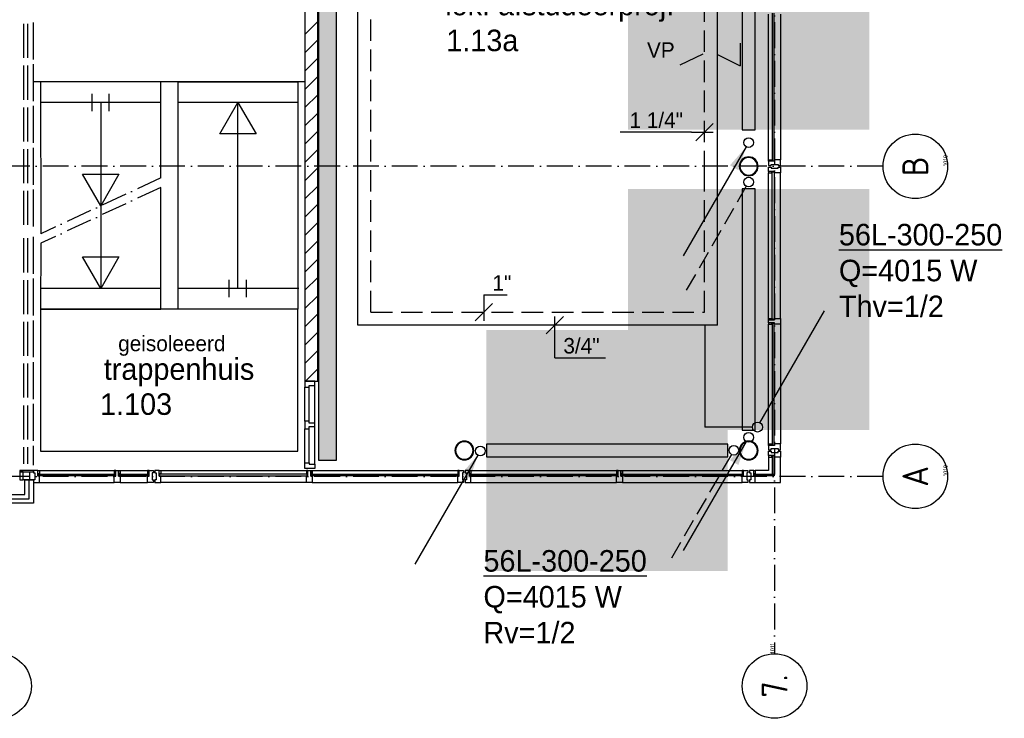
# Model space of a CAD drawing. Extents: x -41378 to 114803, y -24080 to 82188.
# Tile 84 of 137: x 57430 to 68857, y 9417 to 17530. Entities that reach past the tile are written whole.
import ezdxf
from ezdxf.enums import TextEntityAlignment as Align

# ---------------------------------------------------------------- set-up
doc = ezdxf.new("R2010")
doc.units = 0
doc.header["$LTSCALE"] = 50
for name, pattern in [('2322107', [2000, 1000, 1000]), ('2322108', [7, 5, -2]), ('DASHDOT', [9, 6, -1.5, 0, -1.5]), ('DOT2', [1.25, 0, -1.25])]:
    doc.linetypes.add(name, pattern=pattern)
doc.layers.get('0').update_dxf_attribs({"linetype": 'CONTINUOUS'})
for name, color, linetype in [('AL$1----_ALGEMEEN', 7, 'CONTINUOUS'), ('AL$2----_RENVOOI', 7, 'CONTINUOUS'), ('AL$7----_STRAMIEN', 1, 'DASHDOT'), ('AL21----_BUITENWAND', 4, 'CONTINUOUS'), ('AL24----_TRAPPEN', 7, 'CONTINUOUS'), ('AL28----_KONSTRUKTIE', 3, 'CONTINUOUS'), ('AL31----_BUITENKOZ', 7, 'CONTINUOUS'), ('AL32----_BINNENKOZ', 7, 'CONTINUOUS'), ('ALN-----_BLOCKNAAM', 2, 'CONTINUOUS'), ('ALXA3---_VOLZWART', 14, 'CONTINUOUS'), ('ALXAB---_PREFABBETON', 1, 'CONTINUOUS'), ('ALXOU---_GLAS', 7, 'CONTINUOUS'), ('BOUW', 8, 'CONTINUOUS'), ('KABELGGOOT1', 8, 'CONTINUOUS'), ('WI561---', 1, 'CONTINUOUS'), ('WL561---', 4, 'CONTINUOUS'), ('WL561---_AANVOER', 4, 'CONTINUOUS'), ('WL561---_RETOUR', 4, 'CONTINUOUS'), ('WL570---', 3, 'CONTINUOUS'), ('WM561---', 1, 'CONTINUOUS')]:
    doc.layers.add(name, color=color, linetype=linetype)
doc.layers.get('0').freeze()
doc.styles.add('BURO-018', font='BUROFONT.shx', dxfattribs={"height": 90})
doc.styles.add('BURO-025', font='BUROFONT.shx', dxfattribs={"height": 250})
doc.styles.get("Standard").update_dxf_attribs({"font": 'ISOCP'})

# ---------------------------------------------------------------- blocks, each defined once
blk = doc.blocks.new('1010')
at = {"layer": 'AL$7----_STRAMIEN', "color": 7, "linetype": 'CONTINUOUS'}
blk.add_circle((0, 750), 750, dxfattribs=at)
at = {"layer": 'ALN-----_BLOCKNAAM', "linetype": 'CONTINUOUS'}
blk.add_text('1010', height=100, dxfattribs=at).set_placement((0, 0))
blk = doc.blocks.new('1011')
at = {"layer": 'AL$7----_STRAMIEN', "color": 7, "linetype": 'CONTINUOUS'}
blk.add_circle((-750, 0), 750, dxfattribs=at)
at = {"layer": 'ALN-----_BLOCKNAAM', "linetype": 'CONTINUOUS'}
blk.add_text('1011', height=100, dxfattribs=at).set_placement((0, 0))
blk = doc.blocks.new('2322401')
at = {"color": 0, "linetype": 'CONTINUOUS'}
for p, q in [((-0.5, 0.5, 1), (-0.5, 0.5)), ((-0.5, 0.5, 1), (-0.5, -0.5, 1)), ((0.5, 0.5, 1), (-0.5, 0.5, 1)), ((0.5, 0.5), (-0.5, 0.5)), ((-0.5, 0.5), (-0.5, -0.5)), ((0.5, 0.5, 1), (0.5, 0.5)), ((0.5, -0.5, 1), (0.5, 0.5, 1)), ((0.5, -0.5), (0.5, 0.5)), ((-0.5, -0.5, 1), (-0.5, -0.5)), ((-0.5, -0.5, 1), (0.5, -0.5, 1)), ((-0.5, -0.5), (0.5, -0.5)), ((0.5, -0.5, 1), (0.5, -0.5))]:
    blk.add_line(p, q, dxfattribs=at)
blk = doc.blocks.new('CVHATCH4')
at = {"color": 0, "linetype": 'DOT2'}
blk.add_lwpolyline([(-0.5, 0, 1, 1, 0), (0.5, 0, 1, 1, 0)], format="xyseb", dxfattribs=at)
blk = doc.blocks.new('LDV1107')
at = {"color": 0, "linetype": 'CONTINUOUS'}
blk.add_line((0.25, 0.433), (6.75, 11.691), dxfattribs=at)
blk.add_lwpolyline([(6.75, 11.691, 0, 1, 0), (5.5, 9.526, 1, 1, 0)], format="xyseb", dxfattribs=at)
blk.add_circle((0, 0), 0.5, dxfattribs=at)
blk = doc.blocks.new('LDV4107')
at = {"color": 0, "linetype": 'CONTINUOUS'}
blk.add_line((-0.25, -0.43), (-6.75, -11.69), dxfattribs=at)
blk.add_lwpolyline([(-0.25, -0.43, 0, 1, 0), (-1.5, -2.6, 1, 1, 0)], format="xyseb", dxfattribs=at)
blk.add_circle((0, 0), 0.5, dxfattribs=at)
blk = doc.blocks.new('LDV2108')
at = {"color": 0, "linetype": 'CONTINUOUS'}
for p, q in [((-0.25, -0.43), (-1.19, -2.06)), ((-1.56, -2.71), (-2.5, -4.33)), ((-2.87, -4.98), (-3.81, -6.6)), ((-4.19, -7.25), (-5.12, -8.88)), ((-5.5, -9.53), (-6.44, -11.15))]:
    blk.add_line(p, q, dxfattribs=at)
blk.add_lwpolyline([(-6.75, -11.69, 0, 1, 0), (-5.5, -9.53, 1, 1, 0)], format="xyseb", dxfattribs=at)
blk.add_circle((0, 0), 0.5, dxfattribs=at)
blk = doc.blocks.new('*U306', base_point=(62817, 14133))
at = {"color": 0, "linetype": 'CONTINUOUS'}
for p, q in [((62817, 14333), (62817, 14033)), ((62817, 14333), (63087, 14333)), ((62917, 14233), (62717, 14033))]:
    blk.add_line(p, q, dxfattribs=at)
at = {"color": 0, "linetype": 'CONTINUOUS', "style": 'BURO-018'}
blk.add_text('1"', height=180, dxfattribs=at).set_placement((62917, 14383))
blk = doc.blocks.new('*U311', base_point=(63640, 13984))
at = {"color": 0, "linetype": 'CONTINUOUS'}
for p, q in [((63740, 14084), (63540, 13884)), ((63640, 13604), (63640, 14084)), ((63640, 13604), (64230, 13604))]:
    blk.add_line(p, q, dxfattribs=at)
at = {"color": 0, "linetype": 'CONTINUOUS', "style": 'BURO-018'}
blk.add_text('3/4"', height=180, dxfattribs=at).set_placement((63740, 13654))
blk = doc.blocks.new('*U312', base_point=(65379, 16224))
at = {"color": 0, "linetype": 'CONTINUOUS'}
for p, q in [((65479, 16324), (65279, 16124)), ((65229, 16224), (64399, 16224)), ((65229, 16224), (65479, 16224))]:
    blk.add_line(p, q, dxfattribs=at)
at = {"color": 0, "linetype": 'CONTINUOUS', "style": 'BURO-018'}
blk.add_text('1 1/4"', height=180, dxfattribs=at).set_placement((65129, 16274), align=Align.RIGHT)
blk = doc.blocks.new('CVRINFO2')
at = {"color": 0, "linetype": 'CONTINUOUS', "style": 'BURO-025'}
for tag, p in [('CV_TEXT125', (0, 0)), ('CV_TEXT225', (0, -4.17)), ('CV_TEXT325', (0, -8.33)), ('CV_TEXT425', (0, -12.5))]:
    blk.add_attdef(tag, p, '', height=2.5, dxfattribs=at)

msp = doc.modelspace()

# ---------------------------------------------------------------- hatches: boundary and pattern name
at = {"layer": 'KABELGGOOT1'}
h = msp.add_hatch(dxfattribs=at)
h.set_pattern_fill('DOTS', color=256, scale=40, style=0)
h.set_pattern_definition([(0, (0, 200000), (31.75, 63.5), [0, -63.5])])
h.paths.add_polyline_path([(61098.2, 19828.1), (60902.5, 19828.1), (60902.5, 12412.3), (61098.2, 12412.3)])
at = {"layer": 'WL570---'}
h = msp.add_hatch(color=1, dxfattribs=at)
h.paths.add_polyline_path([(65092.5, 17264.9), (65357.3, 17134.1), (65092.5, 17134.1)])
h.paths.add_polyline_path([(65092.5, 17134.1), (65357.3, 17134.1), (65357.3, 17131.5), (65092.5, 17000.7)])
h = msp.add_hatch(color=1, dxfattribs=at)
h.paths.add_polyline_path([(65792.4, 17258.2), (65527.6, 17127.4), (65792.4, 17127.4)])
h.paths.add_polyline_path([(65792.4, 17127.4), (65527.6, 17127.4), (65527.6, 17124.8), (65792.4, 16994)])

# ---------------------------------------------------------------- linework, layer by layer
at = {"layer": 'AL$1----_ALGEMEEN', "color": 8}
for p, q in [((59264.9, 16129.3), (59264.9, 16129.3)), ((59263.1, 16102.3), (59263.1, 16102.3))]:
    msp.add_line(p, q, dxfattribs=at)
at = {"layer": 'AL$2----_RENVOOI', "color": 8}
for p, q in [((60740.5, 16809.3), (57593.5, 16809.3)), ((59067.6, 16569.3), (57673, 16569.3)), ((60659.5, 16569.3), (59267.6, 16569.3)), ((59067.9, 14409.3), (57673.6, 14409.3)), ((60670.4, 14409.6), (59278.5, 14409.6))]:
    msp.add_line(p, q, dxfattribs=at)
at = {"layer": 'AL$7----_STRAMIEN', "color": 1}
for p, q in [((66191, 80064.7), (66191, 10167.3)), ((67449.7, 12227.3), (49571.6, 12227.3))]:
    msp.add_line(p, q, dxfattribs=at)
msp.add_lwpolyline([(67449.7, 15827.3), (19691, 15827.3), (-1873.3, 15827.3)], dxfattribs=at)
at = {"layer": 'AL21----_BUITENWAND', "color": 8}
for p, q in [((57491, 12017.3), (57491, 12186.8)), ((57491, 12186.8), (57591, 12186.8)), ((57591, 12186.8), (57591, 11917.3)), ((55239, 12017.3), (57491, 12017.3)), ((57591, 11917.3), (55139, 11917.3))]:
    msp.add_line(p, q, dxfattribs=at)
at = {"layer": 'AL24----_TRAPPEN', "color": 8}
for p, q in [((59067.6, 16809.3), (57673, 16809.3)), ((57673, 16809.3), (57674.4, 15044.9)), ((59067.6, 15692.5), (59067.6, 16809.3)), ((59267.6, 14169.3), (59267.6, 16809.3)), ((59267.6, 16809.3), (60659.5, 16809.3)), ((60659.5, 16809.3), (60659.5, 14169.3)), ((58270.3, 16469.3), (58270.3, 16669.3)), ((58470.3, 16469.3), (58470.3, 16669.3)), ((58370.3, 16569.3), (58370.3, 14409.3)), ((59751.9, 16202.8), (59963.6, 16569.3)), ((59962.2, 14409.3), (59962.2, 16569.3)), ((59963.6, 16569.3), (60175.2, 16202.8)), ((60175.2, 16202.8), (59751.9, 16202.8)), ((58370.3, 15369.3), (58158.7, 15735.9)), ((58158.7, 15735.9), (58581.9, 15735.9)), ((58581.9, 15735.9), (58370.3, 15369.3)), ((59067.6, 14169.3), (59069, 15582.8)), ((57674.4, 14934.6), (57673.3, 14169.3)), ((58370.3, 14409.3), (58158.7, 14775.9)), ((58158.7, 14775.9), (58581.9, 14775.9)), ((58581.9, 14775.9), (58370.3, 14409.3)), ((59862.2, 14309.3), (59862.2, 14509.3)), ((60062.2, 14309.3), (60062.2, 14509.3)), ((57673, 14169.3), (57673, 12519.3)), ((60659.5, 14169.3), (57673, 14169.3)), ((57673.3, 14169.3), (59067.6, 14169.3)), ((60659.5, 14169.3), (59267.6, 14169.3)), ((60659.5, 12519.3), (60659.5, 14169.3)), ((57673, 12519.3), (60659.5, 12519.3))]:
    msp.add_line(p, q, dxfattribs=at)
at = {"layer": 'AL24----_TRAPPEN', "color": 8, "linetype": 'DASHDOT'}
for p, q in [((59069, 15693.1), (57674.4, 15044.9)), ((59069, 15582.8), (57674.4, 14934.6))]:
    msp.add_line(p, q, dxfattribs=at)
at = {"layer": 'AL28----_KONSTRUKTIE', "color": 8}
for p, q in [((60740.8, 18093.3), (60740.8, 13331.3)), ((60890.8, 13331.3), (60890.8, 18093.3)), ((60740.8, 13331.3), (60890.8, 13331.3))]:
    msp.add_line(p, q, dxfattribs=at)
for centre, radius, start, end in [((65891, 15827.3), 109.5, 0, 180), ((65891, 15827.3), 101.5, 0, 180), ((65891, 15827.3), 109.5, 180, 0), ((65891, 15827.3), 101.5, 180, 0), ((62591, 12527.3), 109.5, 0, 180), ((62591, 12527.3), 101.5, 0, 180), ((65891, 12527.3), 109.5, 0, 180), ((65891, 12527.3), 101.5, 0, 180), ((62591, 12527.3), 109.5, 180, 0), ((62591, 12527.3), 101.5, 180, 0), ((65891, 12527.3), 109.5, 180, 0), ((65891, 12527.3), 101.5, 180, 0)]:
    msp.add_arc(centre, radius, start, end, dxfattribs=at)
at = {"layer": 'AL31----_BUITENKOZ', "color": 8}
for p, q in [((66121.8, 15903.3), (66121.8, 17593.8)), ((66260.8, 17593.8), (66260.8, 15903.3)), ((66121.8, 15886.3), (66121.8, 15903.3)), ((66121.8, 15903.3), (66159.8, 15903.3)), ((66159.8, 15886.3), (66121.8, 15886.3)), ((66188.8, 15886.3), (66121.8, 15886.3)), ((66121.8, 15886.3), (66121.8, 15836.3)), ((66159.8, 15903.3), (66159.8, 15886.3)), ((66159.8, 15903.3), (66163.8, 15903.3)), ((66159.8, 15886.3), (66159.8, 15903.3)), ((66188.8, 15886.3), (66159.8, 15886.3)), ((66163.8, 15903.3), (66163.8, 15890.3)), ((66163.8, 15890.3), (66184.8, 15890.3)), ((66184.8, 15890.3), (66184.8, 15903.3)), ((66184.8, 15903.3), (66188.8, 15903.3)), ((66188.8, 15903.3), (66188.8, 15886.3)), ((66188.8, 15903.3), (66188.8, 15886.3)), ((66260.8, 15903.3), (66188.8, 15903.3)), ((66260.8, 15836.3), (66260.8, 15903.3)), ((66121.8, 15836.3), (66151.3, 15836.3)), ((66121.8, 15768.3), (66121.8, 15818.3)), ((66121.8, 15818.3), (66151.3, 15818.3)), ((66151.3, 15836.3), (66151.3, 15850.3)), ((66151.3, 15850.3), (66231.3, 15850.3)), ((66151.3, 15818.3), (66151.3, 15804.3)), ((66151.3, 15804.3), (66231.3, 15804.3)), ((66231.3, 15850.3), (66231.3, 15836.3)), ((66231.3, 15836.3), (66260.8, 15836.3)), ((66231.3, 15804.3), (66231.3, 15818.3)), ((66231.3, 15818.3), (66260.8, 15818.3)), ((66260.8, 15818.3), (66260.8, 15751.3)), ((66159.8, 15768.3), (66121.8, 15768.3)), ((66121.8, 15768.3), (66121.8, 15751.3)), ((66188.8, 15768.3), (66121.8, 15768.3)), ((66121.8, 14060.8), (66121.8, 15751.3)), ((66121.8, 15751.3), (66159.8, 15751.3)), ((66159.8, 15751.3), (66159.8, 15768.3)), ((66188.8, 15768.3), (66159.8, 15768.3)), ((66159.8, 15768.3), (66159.8, 15751.3)), ((66159.8, 15751.3), (66163.8, 15751.3)), ((66163.8, 15751.3), (66163.8, 15764.3)), ((66163.8, 15764.3), (66184.8, 15764.3)), ((66184.8, 15764.3), (66184.8, 15751.3)), ((66184.8, 15751.3), (66188.8, 15751.3)), ((66188.8, 15751.3), (66188.8, 15768.3)), ((66188.8, 15751.3), (66188.8, 15768.3)), ((66260.8, 15751.3), (66188.8, 15751.3)), ((66260.8, 14060.8), (66260.8, 15751.3)), ((66121.8, 14043.8), (66121.8, 14060.8)), ((66121.8, 14060.8), (66159.8, 14060.8)), ((66159.8, 14060.8), (66163.8, 14060.8)), ((66159.8, 14043.8), (66159.8, 14060.8)), ((66159.8, 14060.8), (66159.8, 14043.8)), ((66163.8, 14060.8), (66163.8, 14047.8)), ((66184.8, 14047.8), (66184.8, 14060.8)), ((66184.8, 14060.8), (66188.8, 14060.8)), ((66188.8, 14043.8), (66188.8, 14060.8)), ((66188.8, 14060.8), (66260.8, 14060.8)), ((66188.8, 14060.8), (66188.8, 14043.8)), ((66260.8, 14060.8), (66260.8, 13993.8)), ((66121.8, 14010.8), (66121.8, 14043.8)), ((66121.8, 14043.8), (66188.8, 14043.8)), ((66159.8, 14043.8), (66121.8, 14043.8)), ((66159.8, 14010.8), (66121.8, 14010.8)), ((66121.8, 14010.8), (66121.8, 13993.8)), ((66188.8, 14010.8), (66121.8, 14010.8)), ((66121.8, 13993.8), (66159.8, 13993.8)), ((66121.8, 12603.3), (66121.8, 13993.8)), ((66188.8, 14043.8), (66159.8, 14043.8)), ((66188.8, 14010.8), (66159.8, 14010.8)), ((66159.8, 14010.8), (66159.8, 13993.8)), ((66159.8, 13993.8), (66159.8, 14010.8)), ((66159.8, 13993.8), (66163.8, 13993.8)), ((66163.8, 14047.8), (66184.8, 14047.8)), ((66163.8, 13993.8), (66163.8, 14006.8)), ((66163.8, 14006.8), (66184.8, 14006.8)), ((66184.8, 14006.8), (66184.8, 13993.8)), ((66184.8, 13993.8), (66188.8, 13993.8)), ((66188.8, 13993.8), (66188.8, 14010.8)), ((66188.8, 13993.8), (66188.8, 14010.8)), ((66260.8, 13993.8), (66188.8, 13993.8)), ((66260.8, 13993.8), (66260.8, 12603.3)), ((66121.8, 12586.3), (66121.8, 12603.3)), ((66121.8, 12603.3), (66159.8, 12603.3)), ((66159.8, 12586.3), (66121.8, 12586.3)), ((66188.8, 12586.3), (66121.8, 12586.3)), ((66121.8, 12586.3), (66121.8, 12536.3)), ((66159.8, 12603.3), (66159.8, 12586.3)), ((66159.8, 12603.3), (66163.8, 12603.3)), ((66159.8, 12586.3), (66159.8, 12603.3)), ((66188.8, 12586.3), (66159.8, 12586.3)), ((66163.8, 12603.3), (66163.8, 12590.3)), ((66163.8, 12590.3), (66184.8, 12590.3)), ((66184.8, 12590.3), (66184.8, 12603.3)), ((66184.8, 12603.3), (66188.8, 12603.3)), ((66188.8, 12603.3), (66188.8, 12586.3)), ((66188.8, 12603.3), (66188.8, 12586.3)), ((66260.8, 12603.3), (66188.8, 12603.3)), ((66260.8, 12536.3), (66260.8, 12603.3)), ((66121.8, 12536.3), (66151.3, 12536.3)), ((66151.3, 12536.3), (66151.3, 12550.3)), ((66151.3, 12550.3), (66231.3, 12550.3)), ((66231.3, 12550.3), (66231.3, 12536.3)), ((66231.3, 12536.3), (66260.8, 12536.3)), ((66122, 12451.5), (66122, 12296.3)), ((66260.8, 12157.3), (66260.8, 12451.3)), ((57591, 12296.3), (57431, 12296.3)), ((57431, 12296.3), (57431, 12281.3)), ((57472, 12281.3), (57431, 12281.3)), ((57431, 12281.3), (57431, 12186.8)), ((57431, 12281.3), (57591, 12281.3)), ((57472, 12186.8), (57472, 12281.3)), ((57549, 12186.8), (57549, 12281.3)), ((57549, 12281.3), (57591, 12281.3)), ((57641, 12296.3), (57591, 12296.3)), ((57591, 12296.3), (57591, 12266.8)), ((57591, 12281.3), (57591, 12296.3)), ((57591, 12281.3), (57591, 12266.8)), ((57591, 12266.8), (57605, 12266.8)), ((57591, 12266.8), (57605, 12266.8)), ((57605, 12266.8), (57605, 12186.8)), ((57605, 12266.8), (57605, 12186.8)), ((57641, 12258.3), (57641, 12296.3)), ((57641, 12296.3), (57658, 12296.3)), ((57641, 12296.3), (58545, 12296.3)), ((57641, 12229.3), (57641, 12296.3)), ((57641, 12229.3), (57641, 12258.3)), ((57641, 12258.3), (57658, 12258.3)), ((57658, 12258.3), (57641, 12258.3)), ((57658, 12229.3), (57641, 12229.3)), ((57658, 12229.3), (57641, 12229.3)), ((57658, 12254.3), (57645, 12254.3)), ((57645, 12254.3), (57645, 12233.3)), ((57645, 12233.3), (57658, 12233.3)), ((57658, 12296.3), (57658, 12258.3)), ((57658, 12258.3), (57658, 12254.3)), ((57658, 12233.3), (57658, 12229.3)), ((57658, 12157.3), (57658, 12229.3)), ((58545, 12296.3), (58528, 12296.3)), ((58528, 12296.3), (58528, 12258.3)), ((58528, 12258.3), (58545, 12258.3)), ((58528, 12258.3), (58528, 12254.3)), ((58545, 12258.3), (58528, 12258.3)), ((58528, 12254.3), (58541, 12254.3)), ((58541, 12233.3), (58528, 12233.3)), ((58528, 12233.3), (58528, 12229.3)), ((58528, 12229.3), (58545, 12229.3)), ((58528, 12157.3), (58528, 12229.3)), ((58528, 12229.3), (58545, 12229.3)), ((58541, 12254.3), (58541, 12233.3)), ((58545, 12258.3), (58545, 12296.3)), ((58545, 12229.3), (58545, 12296.3)), ((58545, 12296.3), (58578, 12296.3)), ((58545, 12229.3), (58545, 12258.3)), ((58578, 12296.3), (58578, 12229.3)), ((58578, 12258.3), (58578, 12296.3)), ((58578, 12296.3), (58595, 12296.3)), ((58578, 12229.3), (58578, 12258.3)), ((58578, 12258.3), (58595, 12258.3)), ((58595, 12258.3), (58578, 12258.3)), ((58578, 12229.3), (58595, 12229.3)), ((58595, 12229.3), (58578, 12229.3)), ((58595, 12254.3), (58582, 12254.3)), ((58582, 12254.3), (58582, 12233.3)), ((58582, 12233.3), (58595, 12233.3)), ((58595, 12296.3), (58915.2, 12296.3)), ((58595, 12296.3), (58595, 12258.3)), ((58595, 12258.3), (58595, 12254.3)), ((58595, 12233.3), (58595, 12229.3)), ((58595, 12229.3), (58595, 12157.3)), ((58932.2, 12296.3), (58915.2, 12296.3)), ((58915.2, 12296.3), (58915.2, 12258.3)), ((58915.2, 12258.3), (58932.2, 12258.3)), ((58915.2, 12258.3), (58915.2, 12254.3)), ((58932.2, 12258.3), (58915.2, 12258.3)), ((58915.2, 12254.3), (58928.2, 12254.3)), ((58928.2, 12233.3), (58915.2, 12233.3)), ((58915.2, 12233.3), (58915.2, 12229.3)), ((58915.2, 12229.3), (58932.2, 12229.3)), ((58915.2, 12157.3), (58915.2, 12229.3)), ((58915.2, 12229.3), (58932.2, 12229.3)), ((58928.2, 12254.3), (58928.2, 12233.3)), ((58932.2, 12258.3), (58932.2, 12296.3)), ((58932.2, 12229.3), (58932.2, 12296.3)), ((58932.2, 12296.3), (58982.2, 12296.3)), ((58932.2, 12229.3), (58932.2, 12258.3)), ((58982.2, 12266.8), (58968.2, 12266.8)), ((58968.2, 12266.8), (58968.2, 12186.8)), ((58982.2, 12296.3), (58982.2, 12266.8)), ((59050, 12296.3), (59000, 12296.3)), ((59000, 12296.3), (59000, 12266.8)), ((59000, 12266.8), (59014, 12266.8)), ((59014, 12266.8), (59014, 12186.8)), ((59050, 12258.3), (59050, 12296.3)), ((59050, 12296.3), (59067, 12296.3)), ((59050, 12229.3), (59050, 12296.3)), ((59067, 12258.3), (59050, 12258.3)), ((59050, 12229.3), (59050, 12258.3)), ((59050, 12258.3), (59067, 12258.3)), ((59067, 12229.3), (59050, 12229.3)), ((59067, 12229.3), (59050, 12229.3)), ((59067, 12254.3), (59054, 12254.3)), ((59054, 12254.3), (59054, 12233.3)), ((59054, 12233.3), (59067, 12233.3)), ((59067, 12296.3), (59067, 12258.3)), ((59067, 12296.3), (60757.5, 12296.3)), ((59067, 12258.3), (59067, 12254.3)), ((59067, 12233.3), (59067, 12229.3)), ((59067, 12157.3), (59067, 12229.3)), ((60774.5, 12296.3), (60757.5, 12296.3)), ((60757.5, 12296.3), (60757.5, 12258.3)), ((60757.5, 12258.3), (60757.5, 12254.3)), ((60774.5, 12258.3), (60757.5, 12258.3)), ((60757.5, 12258.3), (60774.5, 12258.3)), ((60757.5, 12254.3), (60770.5, 12254.3)), ((60770.5, 12233.3), (60757.5, 12233.3)), ((60757.5, 12233.3), (60757.5, 12229.3)), ((60757.5, 12229.3), (60774.5, 12229.3)), ((60757.5, 12157.3), (60757.5, 12229.3)), ((60757.5, 12229.3), (60774.5, 12229.3)), ((60770.5, 12254.3), (60770.5, 12233.3)), ((60774.5, 12258.3), (60774.5, 12296.3)), ((60774.5, 12229.3), (60774.5, 12296.3)), ((60774.5, 12296.3), (60807.5, 12296.3)), ((60774.5, 12229.3), (60774.5, 12258.3)), ((60807.5, 12296.3), (60807.5, 12229.3)), ((60807.5, 12258.3), (60807.5, 12296.3)), ((60807.5, 12296.3), (60824.5, 12296.3)), ((60807.5, 12229.3), (60807.5, 12258.3)), ((60807.5, 12258.3), (60824.5, 12258.3)), ((60824.5, 12258.3), (60807.5, 12258.3)), ((60807.5, 12229.3), (60824.5, 12229.3)), ((60824.5, 12229.3), (60807.5, 12229.3)), ((60824.5, 12254.3), (60811.5, 12254.3)), ((60811.5, 12254.3), (60811.5, 12233.3)), ((60811.5, 12233.3), (60824.5, 12233.3)), ((60824.5, 12296.3), (62515, 12296.3)), ((60824.5, 12296.3), (60824.5, 12258.3)), ((60824.5, 12258.3), (60824.5, 12254.3)), ((60824.5, 12233.3), (60824.5, 12229.3)), ((60824.5, 12229.3), (60824.5, 12157.3)), ((62532, 12296.3), (62515, 12296.3)), ((62515, 12296.3), (62515, 12258.3)), ((62515, 12258.3), (62532, 12258.3)), ((62515, 12258.3), (62515, 12254.3)), ((62532, 12258.3), (62515, 12258.3)), ((62515, 12254.3), (62528, 12254.3)), ((62528, 12233.3), (62515, 12233.3)), ((62515, 12233.3), (62515, 12229.3)), ((62515, 12229.3), (62532, 12229.3)), ((62515, 12157.3), (62515, 12229.3)), ((62515, 12229.3), (62532, 12229.3)), ((62528, 12254.3), (62528, 12233.3)), ((62532, 12258.3), (62532, 12296.3)), ((62532, 12229.3), (62532, 12296.3)), ((62532, 12296.3), (62582, 12296.3)), ((62532, 12229.3), (62532, 12258.3)), ((62582, 12266.8), (62568, 12266.8)), ((62568, 12266.8), (62568, 12186.8)), ((62582, 12296.3), (62582, 12266.8)), ((62650, 12296.3), (62600, 12296.3)), ((62600, 12296.3), (62600, 12266.8)), ((62600, 12266.8), (62614, 12266.8)), ((62614, 12266.8), (62614, 12186.8)), ((62650, 12296.3), (64374.5, 12296.3)), ((62650, 12258.3), (62650, 12296.3)), ((62650, 12296.3), (62667, 12296.3)), ((62650, 12229.3), (62650, 12296.3)), ((62650, 12229.3), (62650, 12258.3)), ((62650, 12258.3), (62667, 12258.3)), ((62667, 12258.3), (62650, 12258.3)), ((62667, 12229.3), (62650, 12229.3)), ((62667, 12229.3), (62650, 12229.3)), ((62667, 12254.3), (62654, 12254.3)), ((62654, 12254.3), (62654, 12233.3)), ((62654, 12233.3), (62667, 12233.3)), ((62667, 12296.3), (62667, 12258.3)), ((62667, 12258.3), (62667, 12254.3)), ((62667, 12233.3), (62667, 12229.3)), ((62667, 12157.3), (62667, 12229.3)), ((64374.5, 12296.3), (64357.5, 12296.3)), ((64357.5, 12296.3), (64357.5, 12258.3)), ((64357.5, 12258.3), (64374.5, 12258.3)), ((64357.5, 12258.3), (64357.5, 12254.3)), ((64374.5, 12258.3), (64357.5, 12258.3)), ((64357.5, 12254.3), (64370.5, 12254.3)), ((64370.5, 12233.3), (64357.5, 12233.3)), ((64357.5, 12233.3), (64357.5, 12229.3)), ((64357.5, 12229.3), (64374.5, 12229.3)), ((64357.5, 12157.3), (64357.5, 12229.3)), ((64357.5, 12229.3), (64374.5, 12229.3)), ((64370.5, 12254.3), (64370.5, 12233.3)), ((64374.5, 12258.3), (64374.5, 12296.3)), ((64374.5, 12229.3), (64374.5, 12296.3)), ((64374.5, 12296.3), (64407.5, 12296.3)), ((64374.5, 12229.3), (64374.5, 12258.3)), ((64407.5, 12296.3), (64407.5, 12229.3)), ((64407.5, 12258.3), (64407.5, 12296.3)), ((64407.5, 12296.3), (64424.5, 12296.3)), ((64407.5, 12229.3), (64407.5, 12258.3)), ((64407.5, 12258.3), (64424.5, 12258.3)), ((64424.5, 12258.3), (64407.5, 12258.3)), ((64407.5, 12229.3), (64424.5, 12229.3)), ((64424.5, 12229.3), (64407.5, 12229.3)), ((64424.5, 12254.3), (64411.5, 12254.3)), ((64411.5, 12254.3), (64411.5, 12233.3)), ((64411.5, 12233.3), (64424.5, 12233.3)), ((64424.5, 12296.3), (65815.2, 12296.3)), ((64424.5, 12296.3), (64424.5, 12258.3)), ((64424.5, 12258.3), (64424.5, 12254.3)), ((64424.5, 12233.3), (64424.5, 12229.3)), ((64424.5, 12229.3), (64424.5, 12157.3)), ((65832.2, 12296.3), (65815.2, 12296.3)), ((65815.2, 12296.3), (65815.2, 12258.3)), ((65815.2, 12258.3), (65832.2, 12258.3)), ((65815.2, 12258.3), (65815.2, 12254.3)), ((65832.2, 12258.3), (65815.2, 12258.3)), ((65815.2, 12254.3), (65828.2, 12254.3)), ((65828.2, 12233.3), (65815.2, 12233.3)), ((65815.2, 12233.3), (65815.2, 12229.3)), ((65815.2, 12229.3), (65832.2, 12229.3)), ((65815.2, 12157.3), (65815.2, 12229.3)), ((65815.2, 12229.3), (65832.2, 12229.3)), ((65828.2, 12254.3), (65828.2, 12233.3)), ((65832.2, 12258.3), (65832.2, 12296.3)), ((65832.2, 12229.3), (65832.2, 12296.3)), ((65832.2, 12296.3), (65882.2, 12296.3)), ((65832.2, 12229.3), (65832.2, 12258.3)), ((65882.2, 12266.8), (65868.2, 12266.8)), ((65868.2, 12266.8), (65868.2, 12186.8)), ((65882.2, 12296.3), (65882.2, 12266.8)), ((66122, 12296.3), (65967, 12296.3)), ((57431, 12186.8), (57472, 12186.8)), ((57549, 12186.8), (57472, 12186.8)), ((57605, 12186.8), (57549, 12186.8)), ((57605, 12186.8), (57591, 12186.8)), ((57591, 12186.8), (57591, 12157.3)), ((57591, 12157.3), (57658, 12157.3)), ((57658, 12157.3), (58528, 12157.3)), ((58595, 12157.3), (58528, 12157.3)), ((58595, 12157.3), (58915.2, 12157.3)), ((58982.2, 12157.3), (58915.2, 12157.3)), ((58968.2, 12186.8), (58982.2, 12186.8)), ((58982.2, 12186.8), (58982.2, 12157.3)), ((59014, 12186.8), (59000, 12186.8)), ((59000, 12186.8), (59000, 12157.3)), ((59000, 12157.3), (59067, 12157.3)), ((60757.5, 12157.3), (59067, 12157.3)), ((60824.5, 12157.3), (60757.5, 12157.3)), ((60824.5, 12157.3), (62515, 12157.3)), ((62582, 12157.3), (62515, 12157.3)), ((62568, 12186.8), (62582, 12186.8)), ((62582, 12186.8), (62582, 12157.3)), ((62614, 12186.8), (62600, 12186.8)), ((62600, 12186.8), (62600, 12157.3)), ((62600, 12157.3), (62667, 12157.3)), ((62667, 12157.3), (64357.5, 12157.3)), ((64424.5, 12157.3), (64357.5, 12157.3)), ((64424.5, 12157.3), (65815.2, 12157.3)), ((65882.2, 12157.3), (65815.2, 12157.3)), ((65868.2, 12186.8), (65882.2, 12186.8)), ((65882.2, 12186.8), (65882.2, 12157.3)), ((65967, 12157.3), (66260.8, 12157.3))]:
    msp.add_line(p, q, dxfattribs=at)
at = {"layer": 'AL31----_BUITENKOZ', "color": 8, "linetype": 'CONTINUOUS'}
for p, q in [((66121.8, 12468.3), (66121.8, 12518.3)), ((66121.8, 12518.3), (66127.8, 12518.3)), ((66188.8, 12468.3), (66121.8, 12468.3)), ((66160, 12468.5), (66122, 12468.5)), ((66122, 12468.5), (66122, 12451.5)), ((66127.8, 12518.3), (66141.8, 12518.3)), ((66141.8, 12518.3), (66141.8, 12518.3)), ((66141.8, 12518.3), (66151.3, 12518.3)), ((66151.3, 12518.3), (66151.3, 12504.3)), ((66151.3, 12504.3), (66231.3, 12504.3)), ((66160, 12451.5), (66160, 12468.5)), ((66188.8, 12451.3), (66188.8, 12468.3)), ((66231.3, 12504.3), (66231.3, 12518.3)), ((66231.3, 12518.3), (66240.8, 12518.3)), ((66240.8, 12518.3), (66240.8, 12518.3)), ((66240.8, 12518.3), (66254.8, 12518.3)), ((66254.8, 12518.3), (66260.8, 12518.3)), ((66260.8, 12518.3), (66260.8, 12499.4)), ((66260.8, 12499.4), (66260.8, 12451.3)), ((66122, 12451.5), (66160, 12451.5)), ((66241.8, 12451.3), (66188.8, 12451.3)), ((66249.8, 12451.3), (66241.8, 12451.3)), ((66253.8, 12451.3), (66249.8, 12451.3)), ((66260.8, 12451.3), (66253.8, 12451.3)), ((65950, 12296.3), (65900, 12296.3)), ((65900, 12296.3), (65900, 12290.3)), ((65900, 12290.3), (65900, 12276.3)), ((65900, 12276.3), (65900, 12276.3)), ((65900, 12276.3), (65900, 12266.8)), ((65900, 12266.8), (65914, 12266.8)), ((65914, 12266.8), (65914, 12186.8)), ((65950, 12258.3), (65950, 12296.3)), ((65950, 12296.3), (65967, 12296.3)), ((65950, 12229.3), (65950, 12296.3)), ((65967, 12258.3), (65950, 12258.3)), ((65967, 12229.3), (65950, 12229.3)), ((65967, 12296.3), (65967, 12258.3)), ((65967, 12176.3), (65967, 12229.3)), ((65914, 12186.8), (65900, 12186.8)), ((65900, 12186.8), (65900, 12177.3)), ((65900, 12177.3), (65900, 12177.3)), ((65900, 12177.3), (65900, 12163.3)), ((65900, 12163.3), (65900, 12157.3)), ((65900, 12157.3), (65918.9, 12157.3)), ((65918.9, 12157.3), (65967, 12157.3)), ((65967, 12168.3), (65967, 12176.3)), ((65967, 12164.3), (65967, 12168.3)), ((65967, 12157.3), (65967, 12164.3))]:
    msp.add_line(p, q, dxfattribs=at)
at = {"layer": 'AL32----_BINNENKOZ', "color": 8}
for p, q in [((57590.8, 17069.3), (57590.8, 17498.3)), ((57476.8, 17086.3), (57476.8, 17481.3)), ((57523.8, 17086.3), (57523.8, 17481.3)), ((57476.8, 16601.3), (57476.8, 16996.3)), ((57523.8, 16601.3), (57523.8, 16996.3)), ((57590.8, 16584.3), (57590.8, 17013.3)), ((57476.8, 16116.3), (57476.8, 16511.3)), ((57523.8, 16116.3), (57523.8, 16511.3)), ((57590.8, 16099.3), (57590.8, 16528.3)), ((57476.8, 15631.3), (57476.8, 16026.3)), ((57523.8, 15631.3), (57523.8, 16026.3)), ((57590.8, 15614.3), (57590.8, 16043.3)), ((57590.8, 15129.3), (57590.8, 15558.3)), ((57476.8, 15146.3), (57476.8, 15541.3)), ((57523.8, 15146.3), (57523.8, 15541.3)), ((57476.8, 14596.3), (57476.8, 14991.3)), ((57523.8, 14596.3), (57523.8, 14991.3)), ((57590.8, 14579.3), (57590.8, 15008.3)), ((57590.8, 14094.3), (57590.8, 14523.3)), ((57476.8, 14111.3), (57476.8, 14506.3)), ((57523.8, 14111.3), (57523.8, 14506.3)), ((57476.8, 13626.3), (57476.8, 14021.3)), ((57523.8, 13626.3), (57523.8, 14021.3)), ((57590.8, 13609.3), (57590.8, 14038.3)), ((57476.8, 13141.3), (57476.8, 13536.3)), ((57523.8, 13141.3), (57523.8, 13536.3)), ((57590.8, 13124.3), (57590.8, 13553.3)), ((57476.8, 12656.3), (57476.8, 13051.3)), ((57523.8, 12656.3), (57523.8, 13051.3)), ((57590.8, 12639.3), (57590.8, 13068.3)), ((57590.8, 12357.3), (57590.8, 12583.3)), ((57476.8, 12374.3), (57476.8, 12566.3)), ((57523.8, 12374.3), (57523.8, 12566.3))]:
    msp.add_line(p, q, dxfattribs=at)
at = {"layer": 'AL32----_BINNENKOZ', "color": 8, "linetype": 'CONTINUOUS'}
for p, q in [((60740.8, 13331.3), (60740.8, 13264.3)), ((60854.8, 13331.3), (60740.8, 13331.3)), ((60740.8, 13264.3), (60787.8, 13264.3)), ((60740.8, 12869.3), (60740.8, 13264.3)), ((60787.8, 13264.3), (60787.8, 13281.3)), ((60787.8, 13281.3), (60854.8, 13281.3)), ((60787.8, 12869.3), (60787.8, 13264.3)), ((60854.8, 13281.3), (60854.8, 13331.3)), ((60854.8, 12844.3), (60854.8, 13281.3)), ((60787.8, 12869.3), (60740.8, 12869.3)), ((60740.8, 12869.3), (60740.8, 12779.3)), ((60787.8, 12844.3), (60787.8, 12869.3)), ((60854.8, 12844.3), (60787.8, 12844.3)), ((60787.8, 12779.3), (60787.8, 12804.3)), ((60787.8, 12804.3), (60854.8, 12804.3)), ((60854.8, 12804.3), (60854.8, 12844.3)), ((60854.8, 12367.3), (60854.8, 12804.3)), ((60740.8, 12779.3), (60787.8, 12779.3)), ((60740.8, 12384.3), (60740.8, 12779.3)), ((60787.8, 12384.3), (60787.8, 12779.3)), ((60740.8, 12317.3), (60740.8, 12384.3)), ((60740.8, 12384.3), (60787.8, 12384.3)), ((60787.8, 12384.3), (60787.8, 12367.3)), ((60787.8, 12367.3), (60854.8, 12367.3)), ((60854.8, 12367.3), (60854.8, 12317.3)), ((60854.8, 12317.3), (60740.8, 12317.3))]:
    msp.add_line(p, q, dxfattribs=at)
at = {"layer": 'ALXA3---_VOLZWART', "color": 8}
for p, q in [((57541, 11967.3), (57541, 12186.8)), ((55189, 11967.3), (57541, 11967.3))]:
    msp.add_line(p, q, dxfattribs=at)
at = {"layer": 'ALXAB---_PREFABBETON', "color": 8}
for p, q in [((60740.8, 17357.3), (60890.8, 17507.3)), ((60740.8, 17145.2), (60890.8, 17295.2)), ((60740.8, 16933), (60890.8, 17083)), ((60740.8, 16720.9), (60890.8, 16870.9)), ((60740.8, 16508.8), (60890.8, 16658.8)), ((60740.8, 16296.6), (60890.8, 16446.6)), ((60740.8, 16084.5), (60890.8, 16234.5)), ((60740.8, 15872.4), (60890.8, 16022.4)), ((60740.8, 15660.2), (60890.8, 15810.2)), ((60740.8, 15448.1), (60890.8, 15598.1)), ((60740.8, 15236), (60890.8, 15386)), ((60740.8, 15023.8), (60890.8, 15173.8)), ((60740.8, 14811.7), (60890.8, 14961.7)), ((60740.8, 14599.6), (60890.8, 14749.6)), ((60740.8, 14387.4), (60890.8, 14537.4)), ((60740.8, 14175.3), (60890.8, 14325.3)), ((60740.8, 13963.2), (60890.8, 14113.2)), ((60740.8, 13751.1), (60890.8, 13901.1)), ((60740.8, 13538.9), (60890.8, 13688.9)), ((60745.4, 13331.3), (60890.8, 13476.8))]:
    msp.add_line(p, q, dxfattribs=at)
at = {"layer": 'ALXOU---_GLAS', "color": 8}
for p, q in [((66163.8, 17606.8), (66163.8, 15890.3)), ((66184.8, 15890.3), (66184.8, 17606.8)), ((66163.8, 15890.3), (66184.8, 15890.3)), ((66163.8, 14047.8), (66163.8, 15764.3)), ((66163.8, 15764.3), (66184.8, 15764.3)), ((66184.8, 15764.3), (66184.8, 14047.8)), ((66184.8, 14047.8), (66163.8, 14047.8)), ((66184.8, 14006.8), (66163.8, 14006.8)), ((66163.8, 14006.8), (66163.8, 12590.3)), ((66184.8, 12590.3), (66184.8, 14006.8)), ((66163.8, 12590.3), (66184.8, 12590.3)), ((66184.8, 12464.3), (66162.8, 12464.3)), ((66162.8, 12464.3), (66162.8, 12254.3)), ((66184.8, 12254.3), (66184.8, 12464.3)), ((57645, 12233.3), (57645, 12254.3)), ((57645, 12254.3), (58541, 12254.3)), ((58541, 12233.3), (57645, 12233.3)), ((58541, 12254.3), (58541, 12233.3)), ((58582, 12233.3), (58582, 12254.3)), ((58582, 12254.3), (58928.2, 12254.3)), ((58928.2, 12233.3), (58582, 12233.3)), ((58928.2, 12254.3), (58928.2, 12233.3)), ((60770.5, 12254.3), (59054, 12254.3)), ((59054, 12254.3), (59054, 12233.3)), ((59054, 12233.3), (60770.5, 12233.3)), ((60770.5, 12233.3), (60770.5, 12254.3)), ((60811.5, 12233.3), (60811.5, 12254.3)), ((60811.5, 12254.3), (62528, 12254.3)), ((62528, 12233.3), (60811.5, 12233.3)), ((62528, 12254.3), (62528, 12233.3)), ((62654, 12233.3), (62654, 12254.3)), ((62654, 12254.3), (64370.5, 12254.3)), ((64370.5, 12233.3), (62654, 12233.3)), ((64370.5, 12254.3), (64370.5, 12233.3)), ((64411.5, 12233.3), (64411.5, 12254.3)), ((64411.5, 12254.3), (65828.2, 12254.3)), ((65828.2, 12233.3), (64411.5, 12233.3)), ((65828.2, 12254.3), (65828.2, 12233.3)), ((65954, 12233.3), (65954, 12254.3)), ((65954, 12254.3), (66184.8, 12254.3)), ((66184.8, 12233.3), (65954, 12233.3)), ((66162.8, 12254.3), (66184.8, 12254.3)), ((66184.8, 12254.3), (66184.8, 12233.3))]:
    msp.add_line(p, q, dxfattribs=at)
at = {"layer": 'KABELGGOOT1'}
for p, q in [((61101.1, 19920.6, 3650), (61101.1, 12409.5, 3650)), ((60901.1, 12409.5, 3650), (60901.1, 19645.6, 3650)), ((61101.1, 12409.5, 3650), (60901.1, 12409.5, 3650))]:
    msp.add_line(p, q, dxfattribs=at)
at = {"layer": 'WL561---_AANVOER', "linetype": '2322107'}
for p, q in [((65528.1, 13983.7), (65528.1, 21793.2)), ((61356.1, 13983.7), (61356.1, 19441.5)), ((65381.3, 13983.7), (61356.1, 13983.7)), ((65528.1, 13983.7), (65381.3, 13983.7)), ((65381.3, 13983.7), (65381.3, 12799.3)), ((65935.1, 12799.3), (65381.3, 12799.3))]:
    msp.add_line(p, q, dxfattribs=at)
at = {"layer": 'WL561---_RETOUR', "linetype": '2322108'}
for p, q in [((61505.8, 14133.3), (61505.8, 19591.1)), ((65378.5, 15756.1), (65378.5, 18847.9)), ((65378.5, 14133.3), (65378.5, 15756.1)), ((61505.8, 14133.3), (65378.5, 14133.3))]:
    msp.add_line(p, q, dxfattribs=at)
at = {"layer": 'WL570---', "color": 1}
for p, q in [((65792.4, 17258.2), (65792.4, 16994)), ((65357.3, 17131.5), (65092.5, 17000.7)), ((65527.6, 17124.8), (65792.4, 16994))]:
    msp.add_line(p, q, dxfattribs=at)

# ---------------------------------------------------------------- block references
at = {"layer": 'AL$7----_STRAMIEN'}
ref = msp.add_blockref('1010', (68199.7, 15827.3), dxfattribs=dict(at, xscale=0.5, yscale=0.5, zscale=0.5, rotation=90))
ref.add_attrib('STR-NAAM', 'B', dxfattribs={"color": 3, "linetype": 'CONTINUOUS', "height": 300, "rotation": 90}).set_placement((67824.7, 15827.3), align=Align.MIDDLE)
ref = msp.add_blockref('1010', (68199.7, 12227.3), dxfattribs=dict(at, xscale=0.5, yscale=0.5, zscale=0.5, rotation=90))
ref.add_attrib('STR-NAAM', 'A', dxfattribs={"color": 3, "linetype": 'CONTINUOUS', "height": 300, "rotation": 90}).set_placement((67824.7, 12227.3), align=Align.MIDDLE)
ref = msp.add_blockref('1011', (57191, 10167.3), dxfattribs=dict(at, xscale=0.5, yscale=0.5, zscale=0.5, rotation=90))
ref.add_attrib('STR-NAAM', '8.', dxfattribs={"color": 3, "linetype": 'CONTINUOUS', "height": 300, "rotation": 90}).set_placement((57191, 9792.3), align=Align.MIDDLE)
ref = msp.add_blockref('1011', (66191, 10167.3), dxfattribs=dict(at, xscale=0.5, yscale=0.5, zscale=0.5, rotation=90))
ref.add_attrib('STR-NAAM', '7.', dxfattribs={"color": 3, "linetype": 'CONTINUOUS', "height": 300, "rotation": 90}).set_placement((66191, 9792.3), align=Align.MIDDLE)
at = {"layer": 'WI561---'}
ref = msp.add_blockref('CVRINFO2', (66937.9, 14909.2), dxfattribs=dict(at, xscale=100, yscale=100, zscale=100))
ref.add_attrib('CV_TEXT125', '%%u56L-300-250', (66937.9, 14909.2), dxfattribs={"layer": '0', "color": 2, "linetype": 'CONTINUOUS', "height": 250, "style": 'BURO-025'})
ref.add_attrib('CV_TEXT225', 'Q=4015 W', (66937.9, 14492.5), dxfattribs={"layer": '0', "color": 2, "linetype": 'CONTINUOUS', "height": 250, "style": 'BURO-025'})
ref.add_attrib('CV_TEXT325', 'Thv=1/2', (66937.9, 14075.8), dxfattribs={"layer": '0', "color": 2, "linetype": 'CONTINUOUS', "height": 250, "style": 'BURO-025'})
ref = msp.add_blockref('CVRINFO2', (62812.2, 11120.7), dxfattribs=dict(at, xscale=100, yscale=100, zscale=100))
ref.add_attrib('CV_TEXT125', '%%u56L-300-250', (62812.2, 11120.7), dxfattribs={"layer": '0', "color": 2, "linetype": 'CONTINUOUS', "height": 250, "style": 'BURO-025'})
ref.add_attrib('CV_TEXT225', 'Q=4015 W', (62812.2, 10704.1), dxfattribs={"layer": '0', "color": 2, "linetype": 'CONTINUOUS', "height": 250, "style": 'BURO-025'})
ref.add_attrib('CV_TEXT325', 'Rv=1/2', (62812.2, 10287.4), dxfattribs={"layer": '0', "color": 2, "linetype": 'CONTINUOUS', "height": 250, "style": 'BURO-025'})
at = {"layer": 'WL561---', "xscale": 2800, "yscale": 150}
for name, p, zscale, rotation in [('CVHATCH4', (65891, 17651.8), 2800, 270), ('2322401', (65891, 17651.8), 900, 270), ('CVHATCH4', (65891, 14164.7), 2800, 270), ('2322401', (65891, 14164.7), 900, 270), ('CVHATCH4', (55316.2, 12474.9), 2800, 5.264812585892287e-08), ('CVHATCH4', (64247.3, 12527.3), 2800, 5.264812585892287e-08), ('2322401', (64247.3, 12527.3), 900, 5.264812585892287e-08)]:
    msp.add_blockref(name, p, dxfattribs=dict(at, zscale=zscale, rotation=rotation))
at = {"layer": 'WL561---_AANVOER', "color": 2}
for name, p, xscale, yscale, zscale in [('LDV4107', (65891, 16103.3), 112.5, 112.5, 112.5), ('LDV1107', (65992.9, 12799.3), 115.5, 115.5, 115.5), ('LDV4107', (65891, 12679.7), 112.5, 112.5, 112.5), ('LDV4107', (62775.8, 12522.6), 112.5, 112.5, 112.5)]:
    msp.add_blockref(name, p, dxfattribs=dict(at, xscale=xscale, yscale=yscale, zscale=zscale))
at = {"layer": 'WL561---_RETOUR', "color": 2, "xscale": 112.5, "yscale": 112.5, "zscale": 112.5}
for p in [(65891, 15644.1), (65718.6, 12530.4)]:
    msp.add_blockref('LDV2108', p, dxfattribs=at)
at = {"layer": 'WM561---'}
for name, p in [('*U312', (65378.5, 16223.6)), ('*U306', (62817.4, 14133.3)), ('*U311', (63640.1, 13983.7))]:
    msp.add_blockref(name, p, dxfattribs=at)

# ---------------------------------------------------------------- texts
at = {"layer": 'BOUW', "style": 'BURO-025'}
for s, p in [('lok. afstudeerproj.', (62369.2, 17581.3)), ('1.13a', (62381, 17164.5)), ('trappenhuis', (58406, 13347.9)), ('1.103', (58362.5, 12941.1))]:
    msp.add_text(s, height=250, dxfattribs=at).set_placement(p)
at = {"layer": 'BOUW', "color": 1, "style": 'BURO-018'}
msp.add_text('geisoleeerd', height=180, dxfattribs=at).set_placement((58573.5, 13680.5))
at = {"layer": 'WL570---', "color": 1, "style": 'BURO-018'}
msp.add_text('VP', height=180, dxfattribs=at).set_placement((64710.6, 17087.8))

doc.saveas('drawing.dxf')
